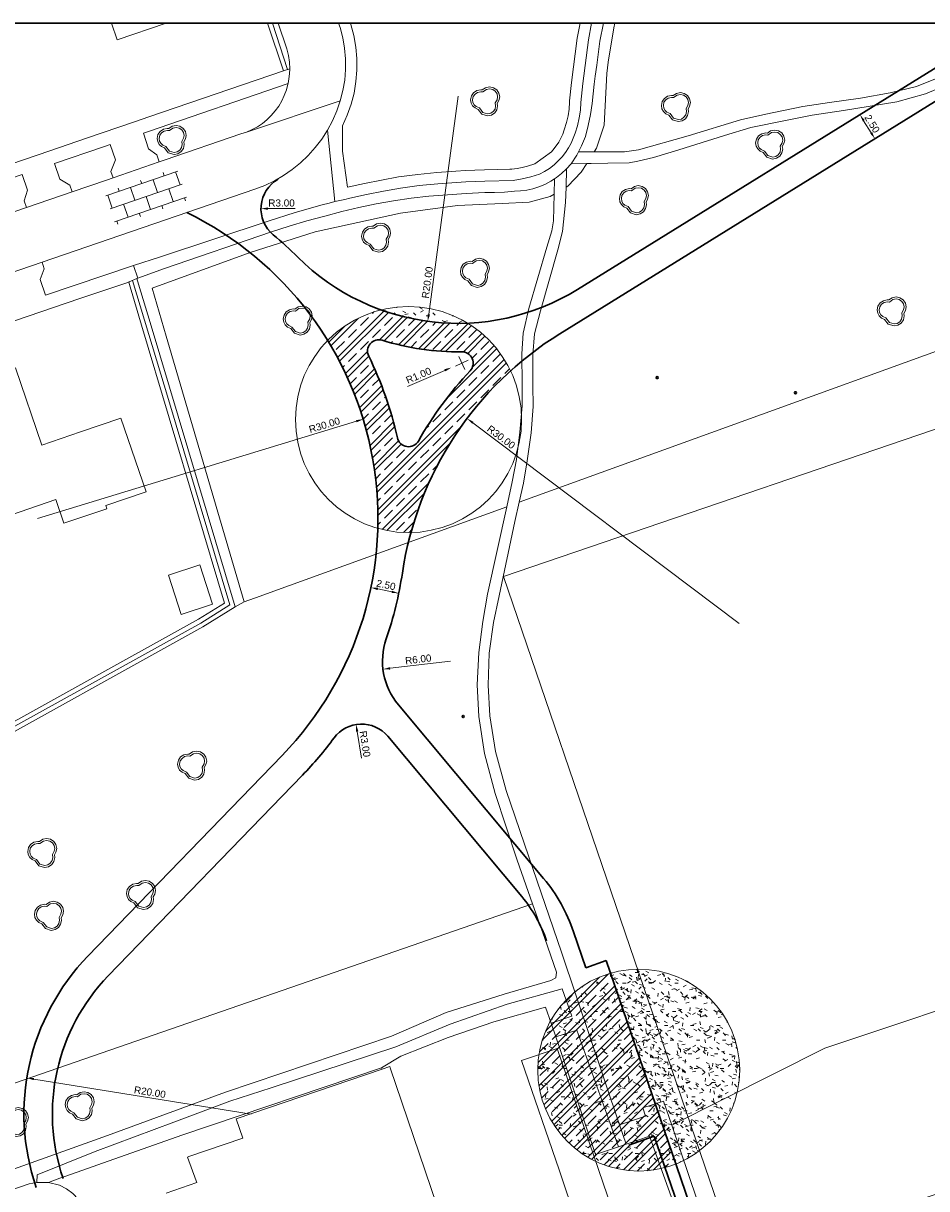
# Model space of a CAD drawing. Header units: metres. Extents: x 231584 to 239351, y 577231 to 577839.
# Tile 26 of 70: x 232015 to 232095, y 577588 to 577691. Entities that reach past the tile are written whole.
import ezdxf

# ---------------------------------------------------------------- set-up
doc = ezdxf.new("R2010")
doc.units = ezdxf.units.M
doc.header["$MEASUREMENT"] = 0
doc.layers.get('Defpoints').update_dxf_attribs({"color": 6, "lineweight": 0})
for name, color, linetype, lineweight in [('B01', 1, 'Continuous', 0), ('B02', 12, 'Continuous', 0), ('HAAG', 7, 'Continuous', 0), ('N-WE-GR-BOOM-S', 3, 'Continuous', 30), ('N-WE-VH-DETAIL1-A', 12, 'Continuous', 13), ('N-WE-VH-KANTVERHARDING_FIETSPAD-G', 1, 'Continuous', 30), ('PDF_90 Terrein perceel', 8, 'Continuous', 0), ('R-WE-GR-GRAS_BERM-A-500', 72, 'Continuous', 13), ('R-WE-VH-DETAIL1-A', 12, 'Continuous', 13), ('S02', 7, 'Continuous', 0), ('s_BOOM', 7, 'Continuous', 0), ('T00', 34, 'Continuous', 0), ('T10', 7, 'Continuous', 0), ('V01', 8, 'Continuous', 0), ('V02', 253, 'Continuous', 0), ('X-XX-AL-AANKLEDING-M', 7, 'Continuous', 13)]:
    doc.layers.add(name, color=color, linetype=linetype, lineweight=lineweight)
doc.styles.add('NLCS-ISO-ANNOTATIEF-T25_0', font='arial.ttf')
doc.dimstyles.new('NLCS-ANNOTATIEF-T25-PIJL_L2_H1', dxfattribs={"dimtxt": 2.5, "dimasz": 2.5, "dimexe": 2, "dimexo": 0.0625, "dimgap": 0.7, "dimtad": 1, "dimzin": 3, "dimdsep": 46, "dimtxsty": 'NLCS-ISO-ANNOTATIEF-T25_0', "dimcen": 2.5, "dimclrd": 256, "dimclre": 256, "dimadec": 1, "dimazin": 0, "dimtfac": 1, "dimtdec": 3, "dimtofl": 0, "dimtmove": 0, "dimatfit": 1, "dimfxl": 2, "dimfxlon": 1, "dimtolj": 1, "dimtzin": 3, "dimlwd": -1, "dimlwe": -1, "dimarcsym": 0})

# ---------------------------------------------------------------- blocks, each defined once
blk = doc.blocks.new('SGR-BOOM_05')
blk.add_circle((0, 0), 1.5)
blk = doc.blocks.new('*D158')
at = {"layer": 'Defpoints', "color": 0, "transparency": 16777216}
for p in [(232046.04, 577641.08), (232048.49, 577640.58), (232048.49, 577640.58)]:
    blk.add_point(p, dxfattribs=at)
at = {"layer": 'X-XX-AL-AANKLEDING-M', "transparency": 16777216}
for p, q in [((232046.04, 577641.08), (232045.94, 577640.59)), ((232046.66, 577640.96), (232047.88, 577640.7)), ((232048.49, 577640.58), (232048.39, 577640.09))]:
    blk.add_line(p, q, dxfattribs=at)
for points in [[(232046.68, 577641.06), (232046.64, 577640.85), (232046.04, 577641.08)], [(232047.9, 577640.8), (232047.86, 577640.6), (232048.49, 577640.58)]]:
    blk.add_solid(points, dxfattribs=at)
at = {"layer": 'X-XX-AL-AANKLEDING-M', "color": 7, "transparency": 16777216, "insert": (232047.37, 577641.31), "char_height": 0.625, "attachment_point": 5, "rotation": 348.3149, "style": 'NLCS-ISO-ANNOTATIEF-T25_0'}
blk.add_mtext('\\A1;2.50', dxfattribs=at)
blk = doc.blocks.new('*D160')
at = {"layer": 'Defpoints', "color": 0, "transparency": 16777216}
for p in [(232089.1, 577682.74), (232090.42, 577680.61), (232090.42, 577680.61)]:
    blk.add_point(p, dxfattribs=at)
at = {"layer": 'X-XX-AL-AANKLEDING-M', "transparency": 16777216}
for p, q in [((232089.1, 577682.74), (232088.68, 577682.47)), ((232089.43, 577682.2), (232090.09, 577681.14)), ((232090.42, 577680.61), (232090, 577680.35))]:
    blk.add_line(p, q, dxfattribs=at)
for points in [[(232089.52, 577682.26), (232089.35, 577682.15), (232089.1, 577682.74)], [(232090.18, 577681.2), (232090, 577681.09), (232090.42, 577680.61)]]:
    blk.add_solid(points, dxfattribs=at)
at = {"layer": 'X-XX-AL-AANKLEDING-M', "color": 7, "transparency": 16777216, "insert": (232090.18, 577681.93), "char_height": 0.625, "attachment_point": 5, "rotation": 301.7632, "style": 'NLCS-ISO-ANNOTATIEF-T25_0'}
blk.add_mtext('\\A1;2.50', dxfattribs=at)
blk = doc.blocks.new('*D164')
at = {"layer": 'Defpoints', "color": 0, "transparency": 16777216}
for p in [(232036.36, 577674.46), (232039.36, 577674.46)]:
    blk.add_point(p, dxfattribs=at)
at = {"layer": 'X-XX-AL-AANKLEDING-M', "transparency": 16777216}
blk.add_line((232039.36, 577674.46), (232036.99, 577674.46), dxfattribs=at)
blk.add_solid([(232036.99, 577674.56), (232036.99, 577674.35), (232036.36, 577674.46)], dxfattribs=at)
at = {"layer": 'X-XX-AL-AANKLEDING-M', "color": 7, "transparency": 16777216, "insert": (232038.17, 577674.95), "char_height": 0.625, "attachment_point": 5, "style": 'NLCS-ISO-ANNOTATIEF-T25_0'}
blk.add_mtext('\\A1;R3.00', dxfattribs=at)
blk = doc.blocks.new('*D166')
at = {"layer": 'Defpoints', "color": 0, "transparency": 16777216}
for p in [(232053.13, 577660.46), (232054.05, 577660.85)]:
    blk.add_point(p, dxfattribs=at)
at = {"layer": 'X-XX-AL-AANKLEDING-M', "transparency": 16777216}
for p, q in [((232054.32, 577660.29), (232053.78, 577661.42)), ((232053.48, 577660.58), (232054.61, 577661.12)), ((232052.56, 577660.21), (232049.26, 577658.8))]:
    blk.add_line(p, q, dxfattribs=at)
blk.add_solid([(232052.51, 577660.31), (232052.6, 577660.12), (232053.13, 577660.46)], dxfattribs=at)
at = {"layer": 'X-XX-AL-AANKLEDING-M', "color": 7, "transparency": 16777216, "insert": (232050.24, 577659.76), "char_height": 0.625, "attachment_point": 5, "rotation": 23.1543, "style": 'NLCS-ISO-ANNOTATIEF-T25_0'}
blk.add_mtext('\\A1;R1.00', dxfattribs=at)
blk = doc.blocks.new('*D168')
at = {"layer": 'Defpoints', "color": 0, "transparency": 16777216}
for p in [(232045.36, 577655.91), (232016.67, 577647.16)]:
    blk.add_point(p, dxfattribs=at)
at = {"layer": 'X-XX-AL-AANKLEDING-M', "transparency": 16777216}
blk.add_line((232016.67, 577647.16), (232044.76, 577655.73), dxfattribs=at)
blk.add_solid([(232044.73, 577655.83), (232044.79, 577655.63), (232045.36, 577655.91)], dxfattribs=at)
at = {"layer": 'X-XX-AL-AANKLEDING-M', "color": 7, "transparency": 16777216, "insert": (232041.95, 577655.39), "char_height": 0.625, "attachment_point": 5, "rotation": 16.9615, "style": 'NLCS-ISO-ANNOTATIEF-T25_0'}
blk.add_mtext('\\A1;R30.00', dxfattribs=at)
blk = doc.blocks.new('*D170')
at = {"layer": 'Defpoints', "color": 0, "transparency": 16777216}
for p in [(232053.72, 577684.35), (232051.05, 577664.53)]:
    blk.add_point(p, dxfattribs=at)
at = {"layer": 'X-XX-AL-AANKLEDING-M', "transparency": 16777216}
blk.add_line((232053.72, 577684.35), (232051.13, 577665.15), dxfattribs=at)
blk.add_solid([(232051.03, 577665.16), (232051.24, 577665.13), (232051.05, 577664.53)], dxfattribs=at)
at = {"layer": 'X-XX-AL-AANKLEDING-M', "color": 7, "transparency": 16777216, "insert": (232051.01, 577667.95), "char_height": 0.625, "attachment_point": 5, "rotation": 82.3333, "style": 'NLCS-ISO-ANNOTATIEF-T25_0'}
blk.add_mtext('\\A1;R20.00', dxfattribs=at)
blk = doc.blocks.new('*D172')
at = {"layer": 'Defpoints', "color": 0, "transparency": 16777216}
for p in [(232054.51, 577655.97), (232078.48, 577637.93)]:
    blk.add_point(p, dxfattribs=at)
at = {"layer": 'X-XX-AL-AANKLEDING-M', "transparency": 16777216}
blk.add_line((232078.48, 577637.93), (232055.01, 577655.59), dxfattribs=at)
blk.add_solid([(232055.07, 577655.68), (232054.95, 577655.51), (232054.51, 577655.97)], dxfattribs=at)
at = {"layer": 'X-XX-AL-AANKLEDING-M', "color": 7, "transparency": 16777216, "insert": (232057.51, 577654.33), "char_height": 0.625, "attachment_point": 5, "rotation": 323.0428, "style": 'NLCS-ISO-ANNOTATIEF-T25_0'}
blk.add_mtext('\\A1;R30.00', dxfattribs=at)
blk = doc.blocks.new('*D174')
at = {"layer": 'Defpoints', "color": 0, "transparency": 16777216}
for p in [(232053.06, 577634.61), (232047.11, 577633.89)]:
    blk.add_point(p, dxfattribs=at)
at = {"layer": 'X-XX-AL-AANKLEDING-M', "transparency": 16777216}
blk.add_line((232053.06, 577634.61), (232047.73, 577633.97), dxfattribs=at)
blk.add_solid([(232047.71, 577634.07), (232047.74, 577633.86), (232047.11, 577633.89)], dxfattribs=at)
at = {"layer": 'X-XX-AL-AANKLEDING-M', "color": 7, "transparency": 16777216, "insert": (232050.21, 577634.76), "char_height": 0.625, "attachment_point": 5, "rotation": 6.8168, "style": 'NLCS-ISO-ANNOTATIEF-T25_0'}
blk.add_mtext('\\A1;R6.00', dxfattribs=at)
blk = doc.blocks.new('*D176')
at = {"layer": 'Defpoints', "color": 0, "transparency": 16777216}
for p in [(232044.74, 577629.02), (232045.22, 577626.06)]:
    blk.add_point(p, dxfattribs=at)
at = {"layer": 'X-XX-AL-AANKLEDING-M', "transparency": 16777216}
blk.add_line((232045.22, 577626.06), (232044.84, 577628.41), dxfattribs=at)
blk.add_solid([(232044.94, 577628.42), (232044.74, 577628.39), (232044.74, 577629.02)], dxfattribs=at)
at = {"layer": 'X-XX-AL-AANKLEDING-M', "color": 7, "transparency": 16777216, "insert": (232045.52, 577627.31), "char_height": 0.625, "attachment_point": 5, "rotation": 279.1546, "style": 'NLCS-ISO-ANNOTATIEF-T25_0'}
blk.add_mtext('\\A1;R3.00', dxfattribs=at)
blk = doc.blocks.new('*D184')
at = {"layer": 'Defpoints', "color": 0, "transparency": 16777216}
for p in [(232015.75, 577597.89), (232035.49, 577594.71)]:
    blk.add_point(p, dxfattribs=at)
at = {"layer": 'X-XX-AL-AANKLEDING-M', "transparency": 16777216}
blk.add_line((232035.49, 577594.71), (232016.36, 577597.79), dxfattribs=at)
blk.add_solid([(232016.38, 577597.89), (232016.35, 577597.69), (232015.75, 577597.89)], dxfattribs=at)
at = {"layer": 'X-XX-AL-AANKLEDING-M', "color": 7, "transparency": 16777216, "insert": (232026.58, 577596.64), "char_height": 0.625, "attachment_point": 5, "rotation": 350.8539, "style": 'NLCS-ISO-ANNOTATIEF-T25_0'}
blk.add_mtext('\\A1;R20.00', dxfattribs=at)
blk = doc.blocks.new('BOOM')
at = {"lineweight": -2, "flags": 128}
blk.add_lwpolyline([(12.8, 4), (12.1, 7.4), (10.2, 10.2), (7.3, 12.1), (3.9, 12.8), (0.4, 12.1), (-2.5, 10.1), (-3.9, 10.2), (-7.3, 9.5), (-10.2, 7.6), (-12.1, 4.8), (-12.8, 1.4), (-12.3, -1.4), (-11, -3.9), (-8.9, -5.8), (-6.2, -7), (-3, -11.2), (2.1, -12.8), (5.5, -12.1), (8.4, -10.2), (10.3, -7.4), (11, -4), (10.7, -1.7), (12.1, 0.9), (12.8, 4)], dxfattribs=at)
blk.add_lwpolyline([(11, 4), (10.5, 6.7), (8.9, 8.9), (6.7, 10.5), (3.9, 11), (1.1, 10.5), (-2, 8.3), (-3.8, 8.5), (-6.7, 7.9), (-8.9, 6.4), (-10.5, 4.2), (-11, 1.4), (-10.7, -0.9), (-9.6, -2.9), (-7.9, -4.4), (-5.1, -5.7), (-2, -9.7), (2.2, -11), (4.9, -10.5), (7.1, -9), (8.7, -6.7), (9.2, -3.9), (8.9, -1.3), (10.5, 1.5)], close=True, dxfattribs=at)
blk = doc.blocks.new('OV4')
at = {"color": 0}
for p, q in [((0, 12), (67, 12)), ((2, 12), (2, 0)), ((12.5, 15), (12.5, 12)), ((23, 12), (23, 0)), ((33.5, 15), (33.5, 12)), ((44, 12), (44, 0)), ((54.5, 15), (54.5, 12)), ((65, 12), (65, 0)), ((0, 0), (67, 0)), ((12.5, 0), (12.5, -12)), ((33.5, 0), (33.5, -12)), ((54.5, 0), (54.5, -12)), ((0, -12), (67, -12)), ((2, -12), (2, -15)), ((23, -12), (23, -15)), ((44, -12), (44, -15)), ((65, -12), (65, -15))]:
    blk.add_line(p, q, dxfattribs=at)

msp = doc.modelspace()

# ---------------------------------------------------------------- hatches: boundary and pattern name
at = {"layer": 'N-WE-VH-DETAIL1-A', "linetype": 'Continuous'}
h = msp.add_hatch(dxfattribs=at)
h.set_pattern_fill('ACO-BETON_IN HET WERK GESTORT', color=256, scale=0.1, pattern_type=2)
h.set_pattern_definition([(45, (-0.0004, -0.0006), (-1.0606601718, 1.0606601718), []), (45, (1.3101, -0.0006), (-1.0606601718, 1.0606601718), [1, -0.5]), (45, (0.4996, -0.0006), (-1.0606601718, 1.0606601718), [])])
h.paths.add_polyline_path([(232046.932, 577665.538, 0.13848), (232042.238, 577662.845, -0.1457654), (232046.654, 577646.296, 0.0741054), (232049.566, 577645.925, -0.1422216), (232058.34, 577660.167, 0.144914), (232054.558, 577664.368, -0.0973491)], flags=17)
h.paths.add_polyline_path([(232048.38, 577654.265, 0.058952), (232045.846, 577661.47, -0.6581054), (232047.04, 577662.865, 0.0790196), (232054.035, 577661.853, -0.6617074), (232054.778, 577660.169, 0.0592494), (232050.225, 577653.99, -0.6857566)])
at = {"layer": 'R-WE-GR-GRAS_BERM-A-500', "linetype": 'Continuous'}
h = msp.add_hatch(dxfattribs=at)
h.set_pattern_fill('AGR-GRAS_01', color=256, scale=0.1, pattern_type=2)
h.set_pattern_definition([(0, (-0.0009, -0.0006), (2.5, 2.5), [0.3, -2]), (45, (0.999, 0.4994), (-0.282842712, 4.666904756), [0.3, -2]), (30, (0.199, 0.2994), (0.568653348, 3.215063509), [0.3, -2]), (15, (0.7991, 1.1994), (0.964067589, 1.8112354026), [0.3, -2]), (135, (0.3991, 4.9994), (-0.0707106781, -1.6263455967), [0.3, -2]), (150, (2.9991, 0.9994), (0.5392304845, -1.4660254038), [0.3, -2]), (165, (0.5991, 0.0994), (0.358630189, -1.752536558), [0.3, -2]), (85, (0.999, 0.9994), (-2.181693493, 2.600041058), [0.3, -2]), (100, (-0.0009, -0.0006), (-2.780294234, 1.946782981), [0.3, -2])])
h.paths.add_polyline_path([(232057.307, 577654.863), (232059.04, 577653.575, 0.4909925), (232049.142, 577665.834, 1), (232049.566, 577645.925, 0.3394609), (232059.024, 577653.508), (232058.503, 577652.806), (232056.748, 577654.111)], flags=9)
h.paths.add_polyline_path([(232041.245, 577654.516), (232040.977, 577655.415), (232043.072, 577656.04), (232043.34, 577655.142)], flags=9)
h.paths.add_polyline_path([(232049.906, 577658.903), (232049.503, 577659.75), (232050.969, 577660.447), (232051.372, 577659.601)], flags=9)
h = msp.add_hatch(dxfattribs=at)
h.set_pattern_fill('AGR-GRAS_01', color=256, scale=0.1, pattern_type=2)
h.set_pattern_definition([(0, (-0.0004, -0.0006), (2.5, 2.5), [0.3, -2]), (45, (0.9996, 0.4994), (-0.282842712, 4.666904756), [0.3, -2]), (30, (0.1996, 0.2994), (0.568653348, 3.215063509), [0.3, -2]), (15, (0.7996, 1.1994), (0.964067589, 1.8112354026), [0.3, -2]), (135, (0.3996, 4.9994), (-0.0707106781, -1.6263455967), [0.3, -2]), (150, (2.9996, 0.9994), (0.5392304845, -1.4660254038), [0.3, -2]), (165, (0.5996, 0.0994), (0.358630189, -1.752536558), [0.3, -2]), (85, (0.9996, 0.9994), (-2.181693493, 2.600041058), [0.3, -2]), (100, (-0.0004, -0.0006), (-2.780294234, 1.946782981), [0.3, -2])])
h.paths.add_polyline_path([(232046.932, 577665.538, 0.0973491), (232054.558, 577664.368, 0.2015751)], flags=17)
h = msp.add_hatch(dxfattribs=at)
h.set_pattern_fill('AGR-GRAS_01', color=256, scale=0.1, pattern_type=2)
h.set_pattern_definition([(0, (-1.0965, -1.2705), (2.5, 2.5), [0.3, -2]), (45, (-0.0965, -0.7705), (-0.282842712, 4.666904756), [0.3, -2]), (30, (-0.8965, -0.9705), (0.568653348, 3.215063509), [0.3, -2]), (15, (-0.2965, -0.0705), (0.964067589, 1.8112354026), [0.3, -2]), (135, (-0.6965, 3.7295), (-0.0707106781, -1.6263455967), [0.3, -2]), (150, (1.9035, -0.2705), (0.5392304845, -1.4660254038), [0.3, -2]), (165, (-0.4965, -1.1705), (0.358630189, -1.752536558), [0.3, -2]), (85, (-0.0965, -0.2705), (-2.181693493, 2.600041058), [0.3, -2]), (100, (-1.0965, -1.2705), (-2.780294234, 1.946782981), [0.3, -2])])
edge = h.paths.add_edge_path(flags=17)
edge.add_arc((232069.626, 577598.582), 8.891, 0, 360)
h = msp.add_hatch(dxfattribs=at)
h.set_pattern_fill('AGR-GRAS_01', color=256, scale=0.1, pattern_type=2)
h.set_pattern_definition([(0, (-3.9148, 0), (2.5, 2.5), [0.3, -2]), (45, (-2.9148, 0.5), (-0.282842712, 4.666904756), [0.3, -2]), (30, (-3.7148, 0.3), (0.568653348, 3.215063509), [0.3, -2]), (15, (-3.1148, 1.2), (0.964067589, 1.8112354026), [0.3, -2]), (135, (-3.5148, 5), (-0.0707106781, -1.6263455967), [0.3, -2]), (150, (-0.9148, 1), (0.5392304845, -1.4660254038), [0.3, -2]), (165, (-3.3148, 0.1), (0.358630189, -1.752536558), [0.3, -2]), (85, (-2.9148, 1), (-2.181693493, 2.600041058), [0.3, -2]), (100, (-3.9148, 0), (-2.780294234, 1.946782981), [0.3, -2])])
h.paths.add_polyline_path([(232067.129, 577607.115), (232072.891, 577590.312, 0.9553567)], flags=17)
h = msp.add_hatch(dxfattribs=at)
h.set_pattern_fill('AGR-GRAS_01', color=256, scale=0.1, pattern_type=2)
h.set_pattern_definition([(0, (-0.0009, -0.3357), (2.5, 2.5), [0.3, -2]), (45, (0.999, 0.1643), (-0.282842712, 4.666904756), [0.3, -2]), (30, (0.199, -0.0357), (0.568653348, 3.215063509), [0.3, -2]), (15, (0.7991, 0.8643), (0.964067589, 1.8112354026), [0.3, -2]), (135, (0.3991, 4.6643), (-0.0707106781, -1.6263455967), [0.3, -2]), (150, (2.9991, 0.6643), (0.5392304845, -1.4660254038), [0.3, -2]), (165, (0.5991, -0.2357), (0.358630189, -1.752536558), [0.3, -2]), (85, (0.999, 0.6643), (-2.181693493, 2.600041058), [0.3, -2]), (100, (-0.0009, -0.3357), (-2.780294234, 1.946782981), [0.3, -2])])
h.paths.add_polyline_path([(232069.527, 577607.472, 0.068481), (232067.129, 577607.115), (232072.891, 577590.312, 0.0677313), (232074.983, 577591.485)], flags=17)
at = {"layer": 'R-WE-VH-DETAIL1-A', "linetype": 'Continuous'}
h = msp.add_hatch(dxfattribs=at)
h.set_pattern_fill('ACO-BETON_IN HET WERK GESTORT', color=256, scale=0.1, pattern_type=2)
h.set_pattern_definition([(45, (-1.1583, -0.3077), (-1.0606601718, 1.0606601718), []), (45, (0.1522, -0.3077), (-1.0606601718, 1.0606601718), [1, -0.5]), (45, (-0.6583, -0.3077), (-1.0606601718, 1.0606601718), [])])
h.paths.add_polyline_path([(232067.129, 577607.115, 1.0467294), (232072.891, 577590.312)], flags=17)
h.paths.add_polyline_path([(232070.998, 577592.753), (232070.997, 577592.753)])

# ---------------------------------------------------------------- linework, layer by layer
at = {"flags": 128}
for points in [[(231583.557, 577690.779), (232382.246, 577690.779), (232382.246, 577231.173), (231583.557, 577231.173)], [(232382.246, 577231.173), (232382.246, 577690.779), (231583.557, 577690.779), (231583.557, 577231.173)]]:
    msp.add_lwpolyline(points, close=True, dxfattribs=at)
at = {"layer": 'B01', "flags": 128}
for points in [[(232023.199, 577690.779), (232023.698, 577689.309), (232027.999, 577690.779)], [(232012.754, 577646.934), (232018.305, 577648.825), (232019.014, 577646.742), (232022.782, 577648.026), (232022.688, 577648.303), (232026.244, 577649.515), (232024.035, 577655.997), (232020.479, 577654.785), (232017.072, 577653.624), (232014.755, 577660.42), (232008.846, 577658.407)], [(232047.026, 577598.663), (232034.183, 577594.281), (232034.76, 577592.586), (232030.017, 577590.962), (232029.884, 577590.916), (232030.654, 577588.823), (232030.71, 577588.671), (232028.019, 577587.749)], [(232062.119, 577556.579), (232056.464, 577573.126), (232047.739, 577598.772), (232047.698, 577598.892), (232047.026, 577598.663)]]:
    msp.add_lwpolyline(points, dxfattribs=at)
at = {"layer": 'B02', "flags": 128}
for points in [[(232029.335, 577638.715), (232032.099, 577639.608), (232030.979, 577643.075), (232028.215, 577642.182), (232029.335, 577638.715)], [(232062.438, 577600.498), (232059.312, 577599.43), (232062.605, 577589.792)], [(232062.605, 577589.792), (232064.159, 577585.244), (232067.285, 577586.312), (232062.438, 577600.498)]]:
    msp.add_lwpolyline(points, dxfattribs=at)
at = {"layer": 'Defpoints'}
for centre, radius in [((232049.354, 577655.88), 9.957), ((232069.626, 577598.582), 8.891)]:
    msp.add_circle(centre, radius, dxfattribs=at)
at = {"layer": 'HAAG'}
msp.add_line((232037.382, 577690.779), (232038.686, 577686.706), dxfattribs=at)
at = {"layer": 'HAAG', "flags": 128}
for points in [[(232028.216, 577657.639), (232025.061, 577668.141)], [(232001.529, 577617.722), (232003.307, 577618.361), (232006.706, 577619.563), (232005.272, 577623.663), (232009.727, 577626.133), (232031.061, 577637.958), (232033.62, 577639.546), (232028.216, 577657.639)]]:
    msp.add_lwpolyline(points, dxfattribs=at)
at = {"layer": 'N-WE-VH-KANTVERHARDING_FIETSPAD-G'}
for p, q in [((232048.461, 577630.756), (232061.248, 577615.469)), ((232047.519, 577627.986), (232059.331, 577613.865)), ((232038.226, 577626.297), (232021.119, 577608.617)), ((232040.023, 577624.558), (232022.916, 577606.879)), ((232063.88, 577610.758), (232064.964, 577607.597)), ((232066.747, 577608.23), (232064.964, 577607.597)), ((232066.747, 577608.23), (232082.175, 577563.242)), ((232070.998, 577592.753), (232068.75, 577591.977)), ((232070.997, 577592.753), (232081.229, 577562.918))]:
    msp.add_line(p, q, dxfattribs=at)
at = {"layer": 'N-WE-VH-KANTVERHARDING_FIETSPAD-G', "flags": 128}
msp.add_lwpolyline([(232106.039, 577690.28), (232098.751, 577685.768), (232062.69, 577663.441)], dxfattribs=at)
at = {"layer": 'N-WE-VH-KANTVERHARDING_FIETSPAD-G', "ltscale": 0.1, "flags": 128}
msp.add_lwpolyline([(232102.096, 577690.779), (232097.435, 577687.893), (232064.248, 577667.346)], dxfattribs=at)
at = {"layer": 'N-WE-VH-KANTVERHARDING_FIETSPAD-G', "extrusion": (0, 0, -1)}
for centre, radius, start, end in [((-232039.362, 577674.456), 3, 309.74051, 60.08492), ((-232078.482, 577637.934), 30, 8.48688, 58.23679), ((-232046.743, 577661.91), 1, 333.87297, 107.2695), ((-232078.482, 577637.934), 32.5, 29.6056, 43.1687), ((-232049.356, 577654.484), 1, 209.6056, 347.36815), ((-232045.218, 577626.061), 3, 36.46159, 140.08751)]:
    msp.add_arc(centre, radius, start, end, dxfattribs=at)
at = {"layer": 'N-WE-VH-KANTVERHARDING_FIETSPAD-G'}
for centre, radius, start, end in [((232016.666, 577647.158), 30, 315.94293, 63.94931), ((232016.666, 577647.158), 32.5, 45.10759, 50.25949), ((232053.72, 577684.351), 20, 225.10759, 301.76321), ((232053.72, 577684.351), 22.5, 252.7305, 270.8029), ((232016.666, 577647.158), 32.5, 12.63185, 26.12703), ((232054.049, 577660.853), 1, 316.8313, 90.8029), ((232016.666, 577647.158), 32.5, 340.97186, 351.51312), ((232053.063, 577634.606), 6, 160.97186, 219.91249), ((232016.666, 577647.158), 32.5, 315.94317, 323.53841), ((232050.126, 577606.165), 14.5, 18.46357, 39.91249), ((232050.126, 577606.165), 12, 18.46357, 39.91249), ((232035.492, 577594.71), 20, 135.94317, 198.87853), ((232035.492, 577594.71), 17.5, 135.94317, 198.87752)]:
    msp.add_arc(centre, radius, start, end, dxfattribs=at)
at = {"layer": 'PDF_90 Terrein perceel', "color": 7, "lineweight": 13, "flags": 128}
msp.add_lwpolyline([(232086.7, 577584.549), (232087.67, 577581.708), (232079.294, 577578.849), (232078.324, 577581.69), (232078.325, 577581.69), (232057.725, 577642.053), (232104.35, 577657.965), (232124.95, 577597.603)], close=True, dxfattribs=at)
at = {"layer": 'T00'}
msp.add_line((232038.356, 577686.594), (232036.927, 577690.779), dxfattribs=at)
at = {"layer": 'T00', "flags": 128}
for points in [[(232030.871, 577638.302), (232033.157, 577639.721), (232025.85, 577664.189), (232024.837, 577667.58), (232024.713, 577667.993)], [(232009.59, 577626.507), (232030.871, 577638.302)]]:
    msp.add_lwpolyline(points, dxfattribs=at)
at = {"layer": 'T10', "flags": 128}
for points in [[(232063.596, 577684.487), (232063.529, 577683.947), (232063.52, 577683.823), (232063.49, 577683.218), (232063.407, 577682.618), (232063.273, 577682.028), (232063.07, 577681.401), (232062.937, 577681.028), (232062.775, 577680.667), (232062.584, 577680.319), (232062.367, 577679.989), (232062.059, 577679.602), (232061.935, 577679.465), (232060.464, 577678.396), (232059.832, 577678.208), (232059.372, 577678.093), (232058.907, 577677.999), (232058.438, 577677.925), (232058.27, 577677.926), (232056.044, 577677.866), (232055.204, 577677.842), (232054.363, 577677.808), (232053.532, 577677.763), (232051.844, 577677.647), (232050.162, 577677.475), (232048.468, 577677.246), (232046.969, 577676.976), (232045.475, 577676.678), (232043.987, 577676.354), (232043.544, 577679.53), (232043.544, 577681.754), (232043.962, 577682.684), (232044.299, 577683.647), (232044.554, 577684.634), (232044.724, 577685.64), (232044.809, 577686.656), (232044.807, 577687.676), (232044.718, 577688.692), (232044.544, 577689.697), (232044.285, 577690.684), (232044.251, 577690.779)], [(232064.462, 577690.779), (232064.205, 577689.476), (232063.713, 577685.568), (232063.657, 577685.027), (232063.596, 577684.487)], [(232067.507, 577690.779), (232067.422, 577690.386), (232066.935, 577687.35), (232066.808, 577686.35), (232066.58, 577681.82), (232065.903, 577679.784), (232065.689, 577679.449)], [(232042.861, 577675.07), (232042.21, 577681.375)], [(232063.222, 577676.333), (232063.376, 577676.424), (232064.564, 577677.681), (232065.044, 577678.436)], [(232034.885, 577639.821), (232028, 577663.219), (232026.767, 577667.452), (232035.409, 577670.579), (232041.134, 577672.427), (232048.654, 577674.046), (232053.658, 577674.744), (232057.608, 577674.919), (232059.968, 577675.026), (232061.839, 577675.528), (232062.171, 577675.721)], [(232025.44, 577668.307), (232025.59, 577667.805), (232026.603, 577664.414)], [(232026.603, 577664.414), (232034.082, 577639.371)], [(232059.095, 577648.589), (232083.199, 577657.319), (232102.972, 577664.48)], [(232072.527, 577593.738), (232086.024, 577600.528), (232103.077, 577606.213), (232113.929, 577610.864), (232117.805, 577613.964), (232119.096, 577617.84), (232119.096, 577622.233), (232116.771, 577629.209), (232111.345, 577643.42), (232105.661, 577658.923)], [(232058.004, 577648.194), (232037.163, 577640.646), (232036.278, 577640.326)], [(232034.885, 577639.821), (232034.082, 577639.371)], [(232036.278, 577640.326), (232034.885, 577639.821)], [(232034.082, 577639.371), (232031.252, 577637.614), (232009.864, 577625.76)], [(231900.68, 577557.987), (232060.28, 577613.236)]]:
    msp.add_lwpolyline(points, dxfattribs=at)
at = {"layer": 'V01', "flags": 128}
for points in [[(232065.481, 577690.779), (232065.193, 577689.317), (232064.708, 577685.472), (232064.652, 577684.92), (232064.589, 577684.368), (232064.52, 577683.817), (232064.486, 577683.125), (232064.391, 577682.439), (232064.237, 577681.763), (232064.025, 577681.104), (232063.865, 577680.655), (232063.67, 577680.221), (232063.441, 577679.803), (232063.179, 577679.405), (232062.886, 577679.03), (232062.543, 577678.655), (232062.17, 577678.311), (232061.767, 577678.001), (232061.34, 577677.727), (232060.89, 577677.491), (232060.13, 577677.253), (232059.356, 577677.067), (232058.571, 577676.934), (232056.066, 577676.866), (232055.238, 577676.843), (232054.411, 577676.809), (232053.584, 577676.764), (232051.929, 577676.65), (232050.28, 577676.482), (232048.636, 577676.26), (232047.146, 577675.991), (232045.661, 577675.696), (232044.182, 577675.373), (232043.741, 577675.275), (232043.301, 577675.174), (232042.861, 577675.07)], [(232064.315, 577679.448), (232064.598, 577679.98), (232064.949, 577680.821), (232065.175, 577681.777), (232065.369, 577682.739), (232065.532, 577683.708), (232065.706, 577685.429), (232065.797, 577686.127), (232065.923, 577687.087), (232066.201, 577689.213), (232066.51, 577690.779)], [(232098.002, 577687.153), (232096.359, 577686.121), (232094.098, 577685.217), (232091.773, 577684.668), (232089.156, 577684.184), (232086.411, 577683.796), (232084.086, 577683.441), (232080.807, 577682.779), (232078.595, 577682.278), (232073.993, 577680.873), (232069.6, 577679.63), (232068.373, 577679.452), (232065.689, 577679.449)], [(232065.044, 577678.436), (232065.442, 577678.443), (232066.911, 577678.459), (232068.785, 577678.491), (232069.544, 577678.636), (232070.932, 577678.959), (232073.145, 577679.638), (232077.166, 577680.897), (232079.491, 577681.608), (232082.543, 577682.222), (232084.885, 577682.69), (232087.647, 577683.094), (232092.346, 577683.853), (232094.865, 577684.579), (232097.126, 577685.516), (232098.562, 577686.353)], [(232063.669, 577678.412), (232064.17, 577679.174), (232064.315, 577679.448)], [(232065.689, 577679.449), (232064.315, 577679.448)], [(232062.194, 577677.083), (232062.37, 577677.197), (232062.837, 577677.564), (232063.272, 577677.97)], [(232063.222, 577676.333), (232063.272, 577677.97)], [(232063.272, 577677.97), (232063.669, 577678.412)], [(232063.669, 577678.412), (232065.044, 577678.436)], [(232025.52, 577668.334), (232027.854, 577669.171), (232037.276, 577672.419), (232038.834, 577672.91), (232040.4, 577673.371), (232041.975, 577673.803), (232043.477, 577674.203), (232044.99, 577674.56), (232046.512, 577674.873), (232048.046, 577675.14), (232049.586, 577675.368), (232051.132, 577675.555), (232052.776, 577675.686), (232054.422, 577675.795), (232056.069, 577675.884), (232056.566, 577675.873), (232056.939, 577675.864), (232057.808, 577675.897), (232058.674, 577675.983), (232059.226, 577676.013), (232059.773, 577676.089), (232060.311, 577676.212), (232060.838, 577676.38), (232061.348, 577676.592), (232061.872, 577676.873), (232062.194, 577677.083)], [(232062.194, 577677.083), (232062.171, 577675.721)], [(232062.171, 577675.721), (232062.131, 577673.396), (232061.97, 577672.508), (232061.534, 577671.055), (232059.951, 577665.661), (232059.451, 577663.481), (232059.321, 577661.672), (232059.354, 577658.959), (232059.354, 577657.086), (232059.16, 577654.76), (232058.869, 577652.37), (232058.482, 577650.4), (232058.004, 577648.194)], [(232059.095, 577648.589), (232059.467, 577650.279), (232059.806, 577652.249), (232060.161, 577654.704), (232060.323, 577657.029), (232060.29, 577658.903), (232060.29, 577661.616), (232060.452, 577663.424), (232060.969, 577665.459), (232062.503, 577670.82), (232062.923, 577672.435), (232063.181, 577675.003), (232063.222, 577676.333)], [(232042.861, 577675.07), (232042.356, 577674.937), (232041.761, 577674.795), (232039.364, 577674.121), (232036.996, 577673.353), (232027.521, 577670.21), (232025.136, 577669.454)], [(232025.136, 577669.454), (232025.52, 577668.334)], [(232058.004, 577648.194), (232056.302, 577640.501), (232055.898, 577638.095), (232055.543, 577635.349), (232055.413, 577632.515), (232055.559, 577629.722), (232056.059, 577626.459), (232056.996, 577622.955), (232058.934, 577617.077), (232060.28, 577613.236)], [(232067.934, 577593.761), (232062.826, 577608.954), (232059.951, 577617.352), (232057.949, 577623.197), (232057.012, 577626.653), (232056.528, 577629.786), (232056.366, 577632.499), (232056.463, 577635.309), (232056.851, 577637.99), (232057.335, 577640.348), (232058.724, 577646.904), (232059.095, 577648.589)], [(232060.28, 577613.236), (232061.356, 577610.165), (232062.39, 577607.194), (232062.325, 577606.709), (232061.873, 577606.483), (232057.771, 577605.256), (232052.668, 577603.641), (232047.856, 577601.574), (232033.225, 577596.633), (232022.857, 577592.821), (232007.903, 577587.476), (232007.855, 577587.331), (232008.237, 577585.949)], [(232016.615, 577588.695), (232016.64, 577589.366), (232021.775, 577591.4), (232028.687, 577593.984), (232033.629, 577595.857), (232037.246, 577597.02), (232048.227, 577600.637), (232053.007, 577602.64), (232058.046, 577604.384), (232062.89, 577605.74), (232063.749, 577603.321), (232061.905, 577602.713)], [(232061.905, 577602.713), (232062.317, 577601.526)], [(232062.317, 577601.526), (232064.18, 577602.105), (232067.83, 577591.82)], [(232072.527, 577593.738), (232071.811, 577595.852), (232069.985, 577595.253), (232070.219, 577594.538), (232067.934, 577593.761)], [(232068.51, 577592.046), (232067.934, 577593.761)], [(232092.39, 577510.167), (232086.776, 577542.934), (232084.131, 577559.616), (232082.992, 577565.591), (232082.857, 577565.56), (232082.573, 577565.493), (232081.871, 577567.641), (232081.404, 577567.495), (232072.527, 577593.738)], [(232068.51, 577592.046), (232070.585, 577592.761), (232081.235, 577563.067)], [(232067.83, 577591.82), (232068.51, 577592.046)], [(232016.615, 577588.695), (232016.277, 577588.637), (232015.946, 577588.551), (232014.413, 577588.034)], [(232017.639, 577588.695), (232016.615, 577588.695)], [(232021.043, 577585.52), (232020.643, 577586.655), (232020.262, 577587.223), (232019.79, 577587.718), (232019.241, 577588.126), (232018.631, 577588.435), (232017.639, 577588.695)]]:
    msp.add_lwpolyline(points, dxfattribs=at)
at = {"layer": 'V02', "flags": 128}
for points in [[(232037.878, 577690.779), (232038.646, 577688.53), (232038.785, 577687.955), (232038.867, 577687.368), (232038.892, 577686.777)], [(232043.344, 577683.944), (232043.578, 577684.852), (232043.734, 577685.778), (232043.81, 577686.713), (232043.807, 577687.651), (232043.724, 577688.586), (232043.562, 577689.51), (232043.321, 577690.417), (232043.191, 577690.779)], [(232038.356, 577686.594), (232026.477, 577682.535), (232025.23, 577682.109), (232020.994, 577680.661), (232017.763, 577679.558), (232013.195, 577677.997)], [(232038.892, 577686.777), (232038.448, 577686.625), (232038.356, 577686.594)], [(232038.892, 577686.777), (232038.873, 577686.337), (232038.824, 577685.899), (232038.744, 577685.466)], [(232026.031, 577681.114), (232026.444, 577681.256), (232038.744, 577685.466)], [(232038.744, 577685.466), (232038.734, 577685.42), (232038.597, 577684.911), (232038.415, 577684.416), (232038.189, 577683.94), (232037.922, 577683.485), (232037.615, 577683.057), (232037.27, 577682.658), (232036.892, 577682.291), (232036.482, 577681.959), (232036.043, 577681.666), (232035.581, 577681.413), (232035.097, 577681.203)], [(232035.097, 577681.203), (232043.344, 577683.944)], [(232042.21, 577681.375), (232042.65, 577682.202), (232043.034, 577683.058), (232043.344, 577683.944)], [(232017.085, 577669.736), (232035.817, 577676.159), (232036.693, 577676.491), (232037.539, 577676.893), (232038.35, 577677.361), (232039.121, 577677.893), (232039.847, 577678.485), (232040.521, 577679.135), (232041.143, 577679.837), (232041.707, 577680.585), (232042.21, 577681.375)], [(232027.405, 577678.573), (232027.186, 577679.188), (232026.468, 577679.714), (232026.031, 577681.114)], [(232035.097, 577681.203), (232034.597, 577681.037), (232027.938, 577678.755), (232027.405, 577678.573)], [(232019.725, 577675.941), (232019.528, 577676.517), (232018.658, 577677.064), (232018.181, 577678.418), (232022.485, 577679.892), (232023.086, 577680.099)], [(232023.086, 577680.099), (232023.557, 577678.752), (232023.146, 577677.739), (232023.337, 577677.179)], [(232027.405, 577678.573), (232023.337, 577677.179)], [(232003.077, 577670.236), (232002.886, 577670.793), (232002.034, 577671.359), (232001.577, 577672.756), (232015.326, 577677.454), (232015.803, 577676.078), (232015.502, 577675.149), (232015.703, 577674.563)], [(232023.337, 577677.179), (232022.75, 577676.978), (232019.725, 577675.941)], [(232019.725, 577675.941), (232015.703, 577674.563)], [(232015.703, 577674.563), (232003.077, 577670.236)], [(232017.085, 577669.736), (232013.05, 577668.352)], [(232025.136, 577669.454), (232017.401, 577666.827), (232016.927, 577668.203), (232017.283, 577669.158), (232017.085, 577669.736)], [(231993.344, 577657.352), (231993.767, 577657.497), (231993.786, 577657.503), (231996.48, 577658.423), (231997.532, 577658.781), (232000, 577659.624), (232007.561, 577662.158), (232014.652, 577664.57), (232020.418, 577666.532), (232024.713, 577667.993)], [(232024.713, 577667.993), (232024.754, 577668.007), (232025.44, 577668.307)], [(232025.44, 577668.307), (232025.52, 577668.334)], [(232061.905, 577602.713), (232061.413, 577604.13), (232056.859, 577602.838), (232052.854, 577601.449), (232048.671, 577599.802), (232046.984, 577598.783)], [(232065.826, 577591.152), (232062.652, 577600.561), (232062.317, 577601.526)], [(232046.984, 577598.783), (232029.398, 577592.849), (232021.986, 577590.231), (232019.176, 577589.238), (232018.641, 577589.049), (232017.639, 577588.695)], [(232047.026, 577598.663), (232046.984, 577598.783)], [(232067.83, 577591.82), (232065.826, 577591.152)]]:
    msp.add_lwpolyline(points, dxfattribs=at)

# ---------------------------------------------------------------- block references
at = {"layer": 'N-WE-GR-BOOM-S', "xscale": 0.06, "yscale": 0.06, "zscale": 0.06}
for p in [(232071.251, 577659.572), (232083.424, 577658.245), (232054.164, 577629.727)]:
    msp.add_blockref('SGR-BOOM_05', p, dxfattribs=at)
at = {"layer": 'S02', "xscale": 0.1, "yscale": 0.1, "zscale": 0.1, "rotation": 18.92628658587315}
msp.add_blockref('OV4', (232023.084, 577674.442), dxfattribs=at)
at = {"layer": 's_BOOM', "xscale": 0.1, "yscale": 0.1, "zscale": 0.1}
for p in [(232056.1, 577683.9), (232072.9, 577683.4), (232028.5, 577680.5), (232081.2, 577680.1), (232069.2, 577675.2), (232046.5, 577671.9), (232055.2, 577668.8), (232091.9, 577665.4), (232039.6, 577664.6), (232030.3, 577625.4), (232017.1, 577617.7), (232025.8, 577614), (232017.691, 577612.166), (232020.4, 577595.4), (232014.6, 577594)]:
    msp.add_blockref('BOOM', p, dxfattribs=at)

# ---------------------------------------------------------------- dimensions: what is measured, and where the dimension line sits
at = {"layer": 'X-XX-AL-AANKLEDING-M'}
for center, mpoint, override, picture, middle in [((232053.72, 577684.351), (232051.052, 577664.529), {"dimscale": 0, "dimtxt": 0.625, "dimasz": 0.625, "dimexe": 0.5, "dimgap": 0.175, "dimpost": 'R<>', "dimcen": 0, "dimclrt": 7, "dimfxl": 0.5}, '*D170', (232051.503, 577667.885)), ((232054.049, 577660.853), (232053.13, 577660.46), {"dimscale": 0, "dimtxt": 0.625, "dimasz": 0.625, "dimexe": 0.5, "dimgap": 0.175, "dimpost": 'R<>', "dimcen": 0.625, "dimclrt": 7, "dimfxl": 0.5}, '*D166', (232050.436, 577659.308)), ((232016.666, 577647.158), (232045.361, 577655.91), {"dimscale": 0, "dimtxt": 0.625, "dimasz": 0.625, "dimexe": 0.5, "dimgap": 0.175, "dimpost": 'R<>', "dimcen": 0.625, "dimclrt": 7, "dimfxl": 0.5}, '*D168', (232042.092, 577654.913)), ((232078.482, 577637.934), (232054.51, 577655.97), {"dimscale": 0, "dimtxt": 0.625, "dimasz": 0.625, "dimexe": 0.5, "dimgap": 0.175, "dimpost": 'R<>', "dimcen": 0.625, "dimclrt": 7, "dimfxl": 0.5}, '*D172', (232057.211, 577653.938)), ((232053.063, 577634.606), (232047.105, 577633.893), {"dimscale": 0, "dimtxt": 0.625, "dimasz": 0.625, "dimexe": 0.5, "dimgap": 0.175, "dimpost": 'R<>', "dimcen": 0, "dimclrt": 7, "dimfxl": 0.5}, '*D174', (232050.267, 577634.271)), ((232035.492, 577594.71), (232015.747, 577597.889), {"dimscale": 0, "dimtxt": 0.625, "dimasz": 0.625, "dimexe": 0.5, "dimgap": 0.175, "dimpost": 'R<>', "dimcen": 0, "dimclrt": 7, "dimfxl": 0.5}, '*D184', (232026.506, 577596.157))]:
    dim = msp.add_radius_dim(center=center, mpoint=mpoint, dimstyle='NLCS-ANNOTATIEF-T25-PIJL_L2_H1', override=override, dxfattribs=at)
    dim.commit()
    dim.dimension.update_dxf_attribs({"geometry": picture, "text_midpoint": middle, "dimtype": 164})
for base, p1, p2, angle, override, picture, middle in [((232090.421, 577680.61), (232089.105, 577682.736), (232090.421, 577680.61), 301.76321, {"dimscale": 0, "dimtxt": 0.625, "dimasz": 0.625, "dimexe": 0.5, "dimgap": 0.175, "dimcen": 0.625, "dimclrt": 7, "dimfxl": 1.999997}, '*D160', (232090.183, 577681.933)), ((232048.493, 577640.576), (232046.045, 577641.082), (232048.493, 577640.576), 348.31491, {"dimscale": 0, "dimtxt": 0.625, "dimasz": 0.625, "dimexe": 0.5, "dimgap": 0.175, "dimcen": 0.625, "dimclrt": 7, "dimfxl": 1.999998}, '*D158', (232047.369, 577641.313))]:
    dim = msp.add_linear_dim(base=base, p1=p1, p2=p2, angle=angle, dimstyle='NLCS-ANNOTATIEF-T25-PIJL_L2_H1', override=override, dxfattribs=at)
    dim.commit()
    dim.dimension.update_dxf_attribs({"geometry": picture, "text_midpoint": middle})
for center, mpoint, override, picture, middle in [((232039.362, 577674.456), (232036.362, 577674.456), {"dimscale": 0, "dimtxt": 0.625, "dimasz": 0.625, "dimexe": 0.5, "dimgap": 0.175, "dimpost": 'R<>', "dimcen": 0.625, "dimclrt": 7, "dimfxl": 0.5}, '*D164', (232038.175, 577674.95)), ((232045.218, 577626.061), (232044.74, 577629.023), {"dimscale": 0, "dimtxt": 0.625, "dimasz": 0.625, "dimexe": 0.5, "dimgap": 0.175, "dimpost": 'R<>', "dimcen": 0, "dimclrt": 7, "dimfxl": 0.5}, '*D176', (232045.517, 577627.312))]:
    dim = msp.add_radius_dim(center=center, mpoint=mpoint, dimstyle='NLCS-ANNOTATIEF-T25-PIJL_L2_H1', override=override, dxfattribs=at)
    dim.commit()
    dim.dimension.update_dxf_attribs({"geometry": picture, "text_midpoint": middle})

doc.saveas('drawing.dxf')
